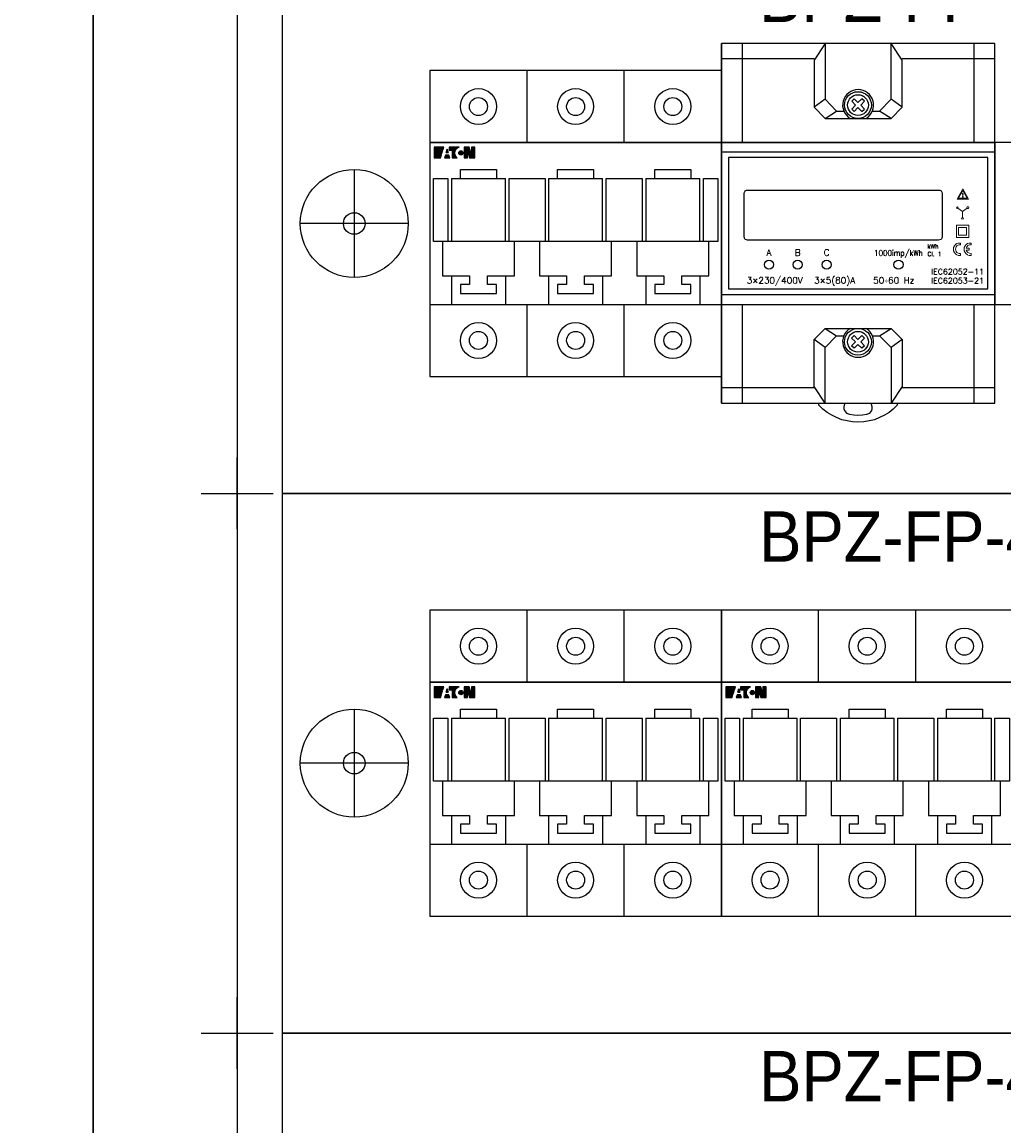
# Model space of a CAD drawing. Header units: millimetres. Extents: x 70863 to 97203, y -18528 to 3008.
# Tile 53 of 122: x 92330 to 92603, y -16282 to -15975. Entities that reach past the tile are written whole.
import ezdxf
from ezdxf.enums import TextEntityAlignment as Align

# ---------------------------------------------------------------- set-up
doc = ezdxf.new("R2010")
doc.units = ezdxf.units.MM
doc.set_wipeout_variables(frame=1)
for name, color, linetype, lineweight in [('2DE_OBJ_EATON-Apparatus', 7, 'Continuous', 25), ('2DE_OBJ_EATON-Cabinet', 7, 'Continuous', 25), ('2DE_OBJ_EATON-Covers', 7, 'Continuous', 25), ('2DE_TXTMARK', 41, 'Continuous', 18), ('2DE_TXTNUM', 11, 'Continuous', 18), ('CP_DETAL', 33, 'Continuous', 9)]:
    doc.layers.add(name, color=color, linetype=linetype, lineweight=lineweight)
for name, color, linetype in [('CP_DETAL_GRID', 7, 'Continuous'), ('CP_HIDDE_APPARATUS', 7, 'Continuous'), ('CP_WIPEOUT', 255, 'Continuous'), ('EATON_LOGO', 5, 'Continuous')]:
    doc.layers.add(name, color=color, linetype=linetype)
doc.styles.add('CP_ATTR', font='arial.ttf')
doc.styles.add('CP_ELATT', font='arial.ttf')
doc.styles.add('CP_TXT', font='ROMANS.SHX')

# ---------------------------------------------------------------- blocks, each defined once
blk = doc.blocks.new('2de_etn_prod_cac0045_fjaczar')
for p, q in [((20, 90), (20, 60)), ((300, 90), (300, 60)), ((35, 75), (5, 75)), ((315, 75), (285, 75))]:
    blk.add_line(p, q)
for points in [[(0, 0), (320, 0), (320, 150), (0, 150)], [(41, 52.5), (279, 52.5), (279, 97.5), (41, 97.5)]]:
    blk.add_lwpolyline(points, close=True)
for centre, radius in [((20, 75), 15), ((300, 75), 15), ((20, 75), 3), ((300, 75), 3)]:
    blk.add_circle(centre, radius)
at = {"linetype": 'ByBlock', "style": 'CP_ATTR', "flags": 9}
for tag in ['MARK3', 'FUNCTION', 'GROUP', 'NUMBER', 'WEIGHT', 'LINK', 'OTHER1', 'IP', 'OTHER2', 'POWER_LOSSES_CAB', 'POWER', 'VOLTAGE', 'CURRENT', 'CHARACTER', 'PRODUCER', 'ORDER-NO', 'PRODUCT-TYPE', 'MARK2', 'ARTICLE', 'NAME']:
    blk.add_attdef(tag, text='', height=0.00005, dxfattribs=at).set_placement((0, 0), align=Align.MIDDLE_LEFT)
at = {"layer": '2DE_TXTMARK', "linetype": 'ByBlock', "style": 'CP_ATTR', "width": 0.8, "flags": 8}
blk.add_attdef('MARK1', text='', height=14, dxfattribs=at).set_placement((290, 145), align=Align.TOP_RIGHT)
blk = doc.blocks.new('2d_eaton_logo')
for points in [[(1.05, -0.41), (2.09, -0.41), (2.09, -0.41), (2.34, 0.4), (1.05, 0.4), (1.05, 0.63), (2.41, 0.63), (2.68, 1.5), (0, 1.5), (0, -1.5), (1.75, -1.5), (2.01, -0.66), (2.01, -0.66), (1.05, -0.66), (1.05, -0.66), (1.05, -0.41)], [(3.35, -0.03), (3.92, -0.03), (3.92, -0.03), (3.64, 0.93), (3.35, -0.03)], [(6.44, -1.5), (6.42, -1.49), (6.39, -1.46), (6.35, -1.43), (6.3, -1.39), (6.24, -1.33), (6.18, -1.27), (6.15, -1.23), (6.12, -1.2), (6.09, -1.16), (6.03, -1.07), (6.01, -1.02), (5.95, -0.92), (5.89, -0.81), (5.87, -0.75), (5.85, -0.69), (5.83, -0.63), (5.81, -0.56), (5.81, -0.56), (5.79, -0.49), (5.78, -0.42), (5.78, -0.42), (5.77, -0.35), (5.76, -0.27), (5.76, -0.19), (5.75, -0.11), (5.76, 0.02), (5.76, 0.09), (5.78, 0.22), (5.8, 0.29), (5.82, 0.35), (5.84, 0.42), (5.86, 0.48), (5.88, 0.54), (5.9, 0.6), (5.93, 0.66), (5.96, 0.72), (6.03, 0.84), (6.07, 0.89), (6.11, 0.95), (6.15, 1), (6.19, 1.05), (6.24, 1.1), (6.29, 1.14), (6.33, 1.19), (6.39, 1.23), (6.44, 1.27), (6.5, 1.31), (6.55, 1.34), (6.61, 1.38), (6.67, 1.41), (6.8, 1.46), (6.87, 1.48), (6.93, 1.5), (4.15, 1.5), (4.15, 0.63), (5.03, 0.63), (5.03, -1.5)], [(8.01, -0.11, 1), (6.83, -0.11, 1)], [(9.79, -1.5), (11.26, -1.5), (11.26, 1.5), (10.34, 1.5), (10.34, -0.39), (10.33, -0.39), (9.77, 1.5), (8.32, 1.5), (8.32, -1.5), (9.23, -1.5), (9.23, 0.38), (9.24, 0.38)], [(2.9, -1.5), (4.35, -1.5), (4.12, -0.71), (3.14, -0.71)]]:
    blk.add_hatch(color=256).paths.add_polyline_path(points)
for p, q in [((0, 1.5), (0, -1.5)), ((2.68, 1.5), (0, 1.5)), ((2.68, 1.5), (0, 1.5)), ((1.05, 0.4), (1.05, 0.63)), ((1.05, 0.4), (1.05, 0.63)), ((1.05, 0.63), (2.41, 0.63)), ((1.05, 0.63), (2.41, 0.63)), ((2.34, 0.4), (1.05, 0.4)), ((2.34, 0.4), (1.05, 0.4)), ((2.09, -0.41), (2.34, 0.4)), ((2.09, -0.41), (2.34, 0.4)), ((2.41, 0.63), (2.68, 1.5)), ((2.41, 0.63), (2.68, 1.5)), ((3.35, -0.03), (3.64, 0.93)), ((3.64, 0.93), (3.35, -0.03)), ((3.64, 0.93), (3.92, -0.03)), ((3.92, -0.03), (3.64, 0.93)), ((4.15, 1.5), (4.15, 0.63)), ((4.15, 1.5), (4.15, 0.63)), ((6.93, 1.5), (4.15, 1.5)), ((6.93, 1.5), (4.15, 1.5)), ((4.15, 0.63), (5.03, 0.63)), ((4.15, 0.63), (5.03, 0.63)), ((5.03, 0.63), (5.03, -1.5)), ((5.03, 0.63), (5.03, -1.5)), ((5.75, -0.11), (5.76, 0.02)), ((5.75, -0.11), (5.76, 0.02)), ((5.76, 0.09), (5.78, 0.22)), ((5.76, 0.09), (5.78, 0.22)), ((5.76, 0.02), (5.76, 0.09)), ((5.76, 0.02), (5.76, 0.09)), ((5.78, 0.22), (5.8, 0.29)), ((5.78, 0.22), (5.8, 0.29)), ((5.8, 0.29), (5.82, 0.35)), ((5.8, 0.29), (5.82, 0.35)), ((5.82, 0.35), (5.84, 0.42)), ((5.82, 0.35), (5.84, 0.42)), ((5.84, 0.42), (5.86, 0.48)), ((5.84, 0.42), (5.86, 0.48)), ((5.86, 0.48), (5.88, 0.54)), ((5.86, 0.48), (5.88, 0.54)), ((5.88, 0.54), (5.9, 0.6)), ((5.88, 0.54), (5.9, 0.6)), ((5.9, 0.6), (5.93, 0.66)), ((5.9, 0.6), (5.93, 0.66)), ((5.93, 0.66), (5.96, 0.72)), ((5.93, 0.66), (5.96, 0.72)), ((5.96, 0.72), (6.03, 0.84)), ((5.96, 0.72), (6.03, 0.84)), ((6.03, 0.84), (6.07, 0.89)), ((6.03, 0.84), (6.07, 0.89)), ((6.07, 0.89), (6.11, 0.95)), ((6.07, 0.89), (6.11, 0.95)), ((6.11, 0.95), (6.15, 1)), ((6.11, 0.95), (6.15, 1)), ((6.15, 1), (6.19, 1.05)), ((6.15, 1), (6.19, 1.05)), ((6.19, 1.05), (6.24, 1.1)), ((6.19, 1.05), (6.24, 1.1)), ((6.24, 1.1), (6.29, 1.14)), ((6.24, 1.1), (6.29, 1.14)), ((6.29, 1.14), (6.33, 1.19)), ((6.29, 1.14), (6.33, 1.19)), ((6.33, 1.19), (6.39, 1.23)), ((6.33, 1.19), (6.39, 1.23)), ((6.39, 1.23), (6.44, 1.27)), ((6.39, 1.23), (6.44, 1.27)), ((6.44, 1.27), (6.5, 1.31)), ((6.44, 1.27), (6.5, 1.31)), ((6.5, 1.31), (6.55, 1.34)), ((6.5, 1.31), (6.55, 1.34)), ((6.55, 1.34), (6.61, 1.38)), ((6.55, 1.34), (6.61, 1.38)), ((6.61, 1.38), (6.67, 1.41)), ((6.61, 1.38), (6.67, 1.41)), ((6.67, 1.41), (6.8, 1.46)), ((6.67, 1.41), (6.8, 1.46)), ((6.8, 1.46), (6.87, 1.48)), ((6.8, 1.46), (6.87, 1.48)), ((6.87, 1.48), (6.93, 1.5)), ((6.87, 1.48), (6.93, 1.5)), ((8.32, 1.5), (8.32, -1.5)), ((9.77, 1.5), (8.32, 1.5)), ((8.32, 1.5), (8.32, -1.5)), ((9.77, 1.5), (8.32, 1.5)), ((9.23, -1.5), (9.23, 0.38)), ((9.23, 0.38), (9.24, 0.38)), ((9.23, 0.38), (9.24, 0.38)), ((9.23, -1.5), (9.23, 0.38)), ((9.24, 0.38), (9.79, -1.5)), ((9.24, 0.38), (9.79, -1.5)), ((10.33, -0.39), (9.77, 1.5)), ((10.33, -0.39), (9.77, 1.5)), ((10.34, 1.5), (10.34, -0.39)), ((11.26, 1.5), (10.34, 1.5)), ((10.34, 1.5), (10.34, -0.39)), ((11.26, 1.5), (10.34, 1.5)), ((11.26, -1.5), (11.26, 1.5)), ((11.26, -1.5), (11.26, 1.5)), ((0, -1.5), (1.75, -1.5)), ((0, -1.5), (1.75, -1.5)), ((1.05, -0.66), (1.05, -0.41)), ((1.05, -0.66), (1.05, -0.41)), ((1.05, -0.41), (2.09, -0.41)), ((1.05, -0.41), (2.09, -0.41)), ((2.01, -0.66), (1.05, -0.66)), ((2.01, -0.66), (1.05, -0.66)), ((1.75, -1.5), (2.01, -0.66)), ((1.75, -1.5), (2.01, -0.66)), ((3.14, -0.71), (2.9, -1.5)), ((3.14, -0.71), (2.9, -1.5)), ((2.9, -1.5), (4.35, -1.5)), ((2.9, -1.5), (4.35, -1.5)), ((4.12, -0.71), (3.14, -0.71)), ((4.12, -0.71), (3.14, -0.71)), ((3.35, -0.03), (3.92, -0.03)), ((3.92, -0.03), (3.35, -0.03)), ((4.35, -1.5), (4.12, -0.71)), ((4.35, -1.5), (4.12, -0.71)), ((5.03, -1.5), (6.44, -1.5)), ((5.03, -1.5), (6.44, -1.5)), ((5.76, -0.19), (5.75, -0.11)), ((5.76, -0.19), (5.75, -0.11)), ((5.76, -0.27), (5.76, -0.19)), ((5.76, -0.27), (5.76, -0.19)), ((5.77, -0.35), (5.76, -0.27)), ((5.77, -0.35), (5.76, -0.27)), ((5.78, -0.42), (5.77, -0.35)), ((5.78, -0.42), (5.77, -0.35)), ((5.79, -0.49), (5.78, -0.42)), ((5.79, -0.49), (5.78, -0.42)), ((5.81, -0.56), (5.79, -0.49)), ((5.81, -0.56), (5.79, -0.49)), ((5.83, -0.63), (5.81, -0.56)), ((5.83, -0.63), (5.81, -0.56)), ((5.85, -0.69), (5.83, -0.63)), ((5.85, -0.69), (5.83, -0.63)), ((5.87, -0.75), (5.85, -0.69)), ((5.87, -0.75), (5.85, -0.69)), ((5.89, -0.81), (5.87, -0.75)), ((5.89, -0.81), (5.87, -0.75)), ((5.95, -0.92), (5.89, -0.81)), ((5.95, -0.92), (5.89, -0.81)), ((6.01, -1.02), (5.95, -0.92)), ((6.01, -1.02), (5.95, -0.92)), ((6.03, -1.07), (6.01, -1.02)), ((6.03, -1.07), (6.01, -1.02)), ((6.09, -1.16), (6.03, -1.07)), ((6.09, -1.16), (6.03, -1.07)), ((6.12, -1.2), (6.09, -1.16)), ((6.12, -1.2), (6.09, -1.16)), ((6.15, -1.23), (6.12, -1.2)), ((6.15, -1.23), (6.12, -1.2)), ((6.18, -1.27), (6.15, -1.23)), ((6.18, -1.27), (6.15, -1.23)), ((6.24, -1.33), (6.18, -1.27)), ((6.24, -1.33), (6.18, -1.27)), ((6.3, -1.39), (6.24, -1.33)), ((6.3, -1.39), (6.24, -1.33)), ((6.35, -1.43), (6.3, -1.39)), ((6.35, -1.43), (6.3, -1.39)), ((6.39, -1.46), (6.35, -1.43)), ((6.39, -1.46), (6.35, -1.43)), ((6.42, -1.49), (6.39, -1.46)), ((6.42, -1.49), (6.39, -1.46)), ((6.44, -1.5), (6.42, -1.49)), ((6.44, -1.5), (6.42, -1.49)), ((8.32, -1.5), (9.23, -1.5)), ((8.32, -1.5), (9.23, -1.5)), ((9.79, -1.5), (11.26, -1.5)), ((9.79, -1.5), (11.26, -1.5)), ((10.34, -0.39), (10.33, -0.39)), ((10.34, -0.39), (10.33, -0.39))]:
    blk.add_line(p, q)
blk.add_circle((7.42, -0.11), 0.59)
blk = doc.blocks.new('2d_etn_logo')
blk.add_blockref('2d_eaton_logo', (0, 0))
blk = doc.blocks.new('2de_etn_prod_3_3699_5egf2u')
for p, q in [((81, 65), (0, 65)), ((0, 65), (0, -20)), ((27, 45), (27, 65)), ((54, 45), (54, 65)), ((81, -20), (81, 65)), ((0, 45), (81, 45)), ((8.5, 35), (8.5, 37.5)), ((8.5, 37.5), (18.5, 37.5)), ((18.5, 37.5), (18.5, 35)), ((35.5, 35), (35.5, 37.5)), ((35.5, 37.5), (45.5, 37.5)), ((45.5, 37.5), (45.5, 35)), ((62.5, 35), (62.5, 37.5)), ((62.5, 37.5), (72.5, 37.5)), ((72.5, 37.5), (72.5, 35)), ((1, 35), (5, 35)), ((1, 17.5), (1, 35)), ((5, 35), (5, 17.5)), ((6, 35), (21, 35)), ((6, 35), (6, 17.5)), ((21, 17.5), (21, 35)), ((22, 17.5), (22, 35)), ((22, 35), (32, 35)), ((32, 35), (32, 17.5)), ((33, 35), (48, 35)), ((33, 35), (33, 17.5)), ((48, 17.5), (48, 35)), ((49, 35), (59, 35)), ((49, 17.5), (49, 35)), ((59, 35), (59, 17.5)), ((60, 35), (75, 35)), ((60, 35), (60, 17.5)), ((75, 17.5), (75, 35)), ((76, 17.5), (76, 35)), ((76, 35), (80, 35)), ((80, 35), (80, 17.5)), ((80, 17.5), (1, 17.5)), ((3.5, 17.5), (3.5, 8)), ((23.5, 8), (23.5, 17.5)), ((30.5, 17.5), (30.5, 8)), ((50.5, 8), (50.5, 17.5)), ((57.5, 17.5), (57.5, 8)), ((77.5, 8), (77.5, 17.5)), ((3.5, 8), (11, 8)), ((6, 8), (6, 0)), ((11, 8), (11, 5.5)), ((16, 8), (23.5, 8)), ((16, 5.5), (16, 8)), ((21, 8), (21, 0)), ((30.5, 8), (38, 8)), ((33, 8), (33, 0)), ((38, 8), (38, 5.5)), ((43, 8), (50.5, 8)), ((43, 5.5), (43, 8)), ((48, 8), (48, 0)), ((57.5, 8), (65, 8)), ((60, 8), (60, 0)), ((65, 8), (65, 5.5)), ((70, 8), (77.5, 8)), ((70, 5.5), (70, 8)), ((75, 8), (75, 0)), ((8.5, 5.5), (8.5, 3)), ((11, 5.5), (8.5, 5.5)), ((18.5, 5.5), (16, 5.5)), ((18.5, 3), (18.5, 5.5)), ((35.5, 5.5), (35.5, 3)), ((38, 5.5), (35.5, 5.5)), ((45.5, 5.5), (43, 5.5)), ((45.5, 3), (45.5, 5.5)), ((62.5, 5.5), (62.5, 3)), ((65, 5.5), (62.5, 5.5)), ((72.5, 5.5), (70, 5.5)), ((72.5, 3), (72.5, 5.5)), ((0, 0), (81, 0)), ((8.5, 3), (18.5, 3)), ((27, -20), (27, 0)), ((35.5, 3), (45.5, 3)), ((54, -20), (54, 0)), ((62.5, 3), (72.5, 3)), ((0, -20), (81, -20))]:
    blk.add_line(p, q)
for centre, radius in [((13.5, 55), 5), ((40.5, 55), 5), ((67.5, 55), 5), ((13.5, 55), 2.5), ((40.5, 55), 2.5), ((67.5, 55), 2.5), ((13.5, -10), 5), ((40.5, -10), 5), ((67.5, -10), 5), ((13.5, -10), 2.5), ((40.5, -10), 2.5), ((67.5, -10), 2.5)]:
    blk.add_circle(centre, radius)
at = {"layer": 'EATON_LOGO'}
blk.add_blockref('2d_etn_logo', (1.19, 42.22), dxfattribs=at)
at = {"linetype": 'ByBlock', "style": 'CP_ATTR', "flags": 9}
for tag in ['MARK8', 'MARK7', 'MARK6', 'MARK5', 'MARK4', 'TEXT_03', 'TEXT_02', 'FUSE_LINK', 'MARK3', 'FUNCTION', 'GROUP', 'NUMBER', 'OTHER', 'LINK', 'TEXT_01', 'IP', 'NUMBER_OF_POLES', 'POWER_LOSSES', 'POWER', 'VOLTAGE', 'CURRENT', 'CHARACTER', 'PRODUCER', 'ORDER-NO', 'PRODUCT-TYPE', 'MARK2', 'ARTICLE', 'NAME']:
    blk.add_attdef(tag, text='', height=0.00005, dxfattribs=at).set_placement((0, 0), align=Align.MIDDLE_LEFT)
at = {"layer": '2DE_TXTMARK', "linetype": 'ByBlock', "style": 'CP_ATTR', "width": 0.8, "flags": 8}
blk.add_attdef('MARK1', text='', height=3.5, dxfattribs=at).set_placement((40.75, 75.65), align=Align.CENTER)
at = {"layer": '2DE_TXTNUM', "style": 'CP_ELATT', "width": 0.8}
blk.add_attdef('TAG', text='', height=3.5, dxfattribs=at).set_placement((40.75, 69), align=Align.CENTER)

msp = doc.modelspace()

# ---------------------------------------------------------------- linework, layer by layer
msp.add_line((92524.34, -16008.921), (92524.34, -16053.883))
at = {"layer": '2DE_OBJ_EATON-Cabinet'}
for points in [[(91749.84, -15331.421), (91749.84, -17331.421), (92349.84, -17331.421), (92349.84, -15331.421)], [(92349.84, -15331.421), (92349.84, -17331.421), (92774.84, -17331.421), (92774.84, -15331.421)], [(92389.84, -17306.421), (92734.84, -17306.421), (92734.84, -15356.421), (92389.84, -15356.421)]]:
    msp.add_lwpolyline(points, close=True, dxfattribs=at)
at = {"layer": 'CP_DETAL_GRID'}
for p, q in [((92389.84, -16116.421), (92389.84, -16096.421)), ((92379.84, -16106.421), (92399.84, -16106.421)), ((92389.84, -16266.421), (92389.84, -16246.421)), ((92379.84, -16256.421), (92399.84, -16256.421))]:
    msp.add_line(p, q, dxfattribs=at)
at = {"layer": 'CP_HIDDE_APPARATUS'}
for p, q in [((92524.34, -16081.402), (92524.34, -15981.402)), ((92600.293, -15981.402), (92524.34, -15981.402)), ((92553.129, -15981.402), (92550.081, -15986.059)), ((92574.552, -15986.059), (92571.503, -15981.402)), ((92550.081, -15986.059), (92550.081, -15999.098)), ((92574.552, -15999.098), (92574.552, -15986.059)), ((92550.081, -15999.098), (92553.129, -16002.231)), ((92571.503, -16002.231), (92574.552, -15999.098)), ((92553.129, -16002.231), (92571.503, -16002.231)), ((92550.081, -16063.705), (92553.129, -16060.572)), ((92553.129, -16060.572), (92571.503, -16060.572)), ((92571.503, -16060.572), (92574.552, -16063.705)), ((92550.081, -16076.745), (92550.081, -16063.705)), ((92560.496, -16063.281), (92561.258, -16062.519)), ((92561.597, -16064.297), (92560.496, -16063.281)), ((92560.496, -16065.398), (92561.597, -16064.297)), ((92561.258, -16062.519), (92562.274, -16063.62)), ((92562.274, -16063.62), (92563.375, -16062.519)), ((92564.052, -16063.281), (92563.036, -16064.297)), ((92563.036, -16064.297), (92564.052, -16065.398)), ((92563.375, -16062.519), (92564.052, -16063.281)), ((92574.552, -16063.705), (92574.552, -16076.745)), ((92561.258, -16066.076), (92560.496, -16065.398)), ((92562.274, -16065.059), (92561.258, -16066.076)), ((92563.375, -16066.076), (92562.274, -16065.059)), ((92564.052, -16065.398), (92563.375, -16066.076)), ((92553.129, -16081.402), (92550.081, -16076.745)), ((92574.552, -16076.745), (92571.503, -16081.402)), ((92524.34, -16081.402), (92600.293, -16081.402))]:
    msp.add_line(p, q, dxfattribs=at)
for points in [[(92553.129, -15981.402), (92553.129, -15996.897), (92556.347, -16000.199), (92558.379, -16000.199)], [(92566.254, -16000.199), (92568.286, -16000.199), (92571.503, -15996.897), (92571.503, -15981.402)], [(92524.34, -15985.551), (92550.081, -15985.551)], [(92574.552, -15985.551), (92600.293, -15985.551)], [(92553.129, -15996.897), (92550.081, -15999.098)], [(92560.58, -15997.405), (92561.597, -15998.506), (92560.58, -15999.606), (92561.258, -16000.284), (92562.274, -15999.183), (92563.375, -16000.284), (92564.052, -15999.606), (92563.036, -15998.506), (92564.052, -15997.405), (92563.375, -15996.728), (92562.274, -15997.828), (92561.258, -15996.728), (92560.58, -15997.405)], [(92574.552, -15999.098), (92571.503, -15996.897)], [(92553.129, -16002.231), (92556.347, -16000.199)], [(92571.503, -16002.231), (92568.286, -16000.199)], [(92553.129, -16060.572), (92556.347, -16062.604)], [(92568.286, -16062.604), (92571.503, -16060.572)], [(92553.129, -16065.906), (92550.081, -16063.705)], [(92553.129, -16081.402), (92553.129, -16065.906), (92556.347, -16062.604), (92558.379, -16062.604)], [(92566.254, -16062.604), (92568.286, -16062.604), (92571.503, -16065.906), (92571.503, -16081.402)], [(92574.552, -16063.705), (92571.503, -16065.906)], [(92524.34, -16076.999), (92550.081, -16076.999)], [(92574.552, -16076.999), (92600.293, -16076.999)], [(92573.197, -16081.402), (92573.197, -16081.91), (92572.096, -16083.01), (92570.911, -16083.942), (92569.641, -16084.704), (92568.286, -16085.381), (92566.846, -16085.974), (92565.407, -16086.313), (92563.883, -16086.567), (92562.274, -16086.651), (92560.75, -16086.567), (92559.226, -16086.313), (92557.786, -16085.974), (92556.347, -16085.381), (92554.992, -16084.704), (92553.722, -16083.942), (92552.536, -16083.01), (92551.436, -16081.91), (92551.436, -16081.402)], [(92558.718, -16081.402), (92558.464, -16081.91), (92558.379, -16082.418), (92558.379, -16082.926), (92558.548, -16083.434), (92559.056, -16084.111), (92559.903, -16084.45), (92561.088, -16084.619), (92562.274, -16084.704), (92563.544, -16084.619), (92564.729, -16084.45), (92565.576, -16084.111), (92566.084, -16083.434), (92566.254, -16082.926), (92566.254, -16082.418), (92565.915, -16081.402)]]:
    msp.add_lwpolyline(points, dxfattribs=at)
for centre, radius in [((92562.274, -15998.506), 3.726), ((92562.274, -15998.506), 2.879), ((92562.274, -16064.297), 3.726), ((92562.274, -16064.297), 2.879)]:
    msp.add_circle(centre, radius, dxfattribs=at)
for centre, start, end in [((92562.316, -15998.499), 300.0497, 239.9503), ((92562.316, -16064.304), 120.0497, 59.9503)]:
    msp.add_arc(centre, 4.312, start, end, dxfattribs=at)

# ---------------------------------------------------------------- block references
at = {"layer": '2DE_OBJ_EATON-Apparatus'}
for p in [(92443.34, -16053.921), (92443.34, -16203.921), (92524.34, -16203.921)]:
    msp.add_blockref('2de_etn_prod_3_3699_5egf2u', p, dxfattribs=at)
at = {"layer": '2DE_OBJ_EATON-Covers'}
ref = msp.add_blockref('2de_etn_prod_cac0045_fjaczar', (92402.34, -16106.421), dxfattribs=at)
ref.add_attrib('MARK1', 'BPZ-FP-400/150-45', dxfattribs={"layer": '2DE_TXTMARK', "linetype": 'ByBlock', "height": 14, "style": 'CP_ATTR', "width": 0.9, "flags": 8}).set_placement((92692.34, -15961.421), align=Align.TOP_RIGHT)
ref = msp.add_blockref('2de_etn_prod_cac0045_fjaczar', (92402.34, -16256.421), dxfattribs=at)
ref.add_attrib('MARK1', 'BPZ-FP-400/150-45', dxfattribs={"layer": '2DE_TXTMARK', "linetype": 'ByBlock', "height": 14, "style": 'CP_ATTR', "width": 0.9, "flags": 8}).set_placement((92692.34, -16111.421), align=Align.TOP_RIGHT)
ref = msp.add_blockref('2de_etn_prod_cac0045_fjaczar', (92402.34, -16406.421), dxfattribs=at)
ref.add_attrib('MARK1', 'BPZ-FP-400/150-45', dxfattribs={"layer": '2DE_TXTMARK', "linetype": 'ByBlock', "height": 14, "style": 'CP_ATTR', "width": 0.9, "flags": 8}).set_placement((92692.34, -16261.421), align=Align.TOP_RIGHT)

# ---------------------------------------------------------------- next in the draw order: wipeouts: each hides what was drawn before it
msp.add_wipeout([(92524.34, -16008.902), (92524.34, -16053.902), (92600.293, -16053.883), (92600.293, -16008.902)]).dxf.layer = 'CP_WIPEOUT'

# ---------------------------------------------------------------- next in the draw order: linework, layer by layer
for p, q in [((92524.34, -16008.902), (92524.34, -16053.902)), ((92524.34, -16008.902), (92600.293, -16008.902)), ((92600.293, -16008.921), (92600.293, -16053.883)), ((92524.34, -16053.902), (92600.293, -16053.902))]:
    msp.add_line(p, q)
for points in [[(92524.34, -16011.461), (92600.293, -16011.461)], [(92531.622, -16022.114), (92584.628, -16022.114), (92585.051, -16022.198), (92585.39, -16022.368), (92585.559, -16022.706), (92585.644, -16023.045), (92585.644, -16035.069), (92585.559, -16035.492), (92585.39, -16035.831), (92585.051, -16036), (92584.628, -16036.085), (92531.622, -16036.085), (92531.283, -16036), (92530.945, -16035.831), (92530.775, -16035.492), (92530.691, -16035.069), (92530.691, -16023.045), (92530.775, -16022.706), (92530.945, -16022.368), (92531.283, -16022.198), (92531.622, -16022.114)], [(92524.34, -16051.173), (92600.293, -16051.173)]]:
    msp.add_lwpolyline(points)
msp.add_lwpolyline([(92526.316, -16013.067), (92526.316, -16049.567), (92598.316, -16049.567), (92598.316, -16013.067)], close=True)
for centre in [(92537.549, -16042.859), (92545.508, -16042.859), (92553.552, -16042.859), (92573.536, -16042.859)]:
    msp.add_circle(centre, 1.27)
at = {"layer": 'CP_DETAL'}
for p, q in [((92590.047, -16027.194), (92591.317, -16028.041)), ((92592.587, -16027.194), (92591.317, -16028.041)), ((92591.317, -16029.734), (92591.317, -16028.041)), ((92589.624, -16031.851), (92593.095, -16031.851)), ((92589.624, -16035.323), (92589.624, -16031.851)), ((92590.216, -16032.529), (92592.418, -16032.529)), ((92590.216, -16034.645), (92590.216, -16032.529)), ((92592.418, -16032.529), (92592.418, -16034.645)), ((92593.095, -16031.851), (92593.095, -16035.323)), ((92593.095, -16035.323), (92589.624, -16035.323)), ((92592.418, -16034.645), (92590.216, -16034.645)), ((92590.724, -16036.847), (92590.724, -16037.355)), ((92593.688, -16036.847), (92593.688, -16037.355)), ((92590.724, -16039.726), (92590.724, -16040.319)), ((92592.333, -16038.286), (92593.18, -16038.286)), ((92593.18, -16038.794), (92592.333, -16038.794)), ((92593.18, -16038.286), (92593.18, -16038.794)), ((92593.688, -16039.726), (92593.688, -16040.319))]:
    msp.add_line(p, q, dxfattribs=at)
for points in [[(92591.381, -16021.83), (92592.969, -16024.654), (92589.793, -16024.654), (92591.381, -16021.83)], [(92591.381, -16022.272), (92592.616, -16024.389), (92590.146, -16024.389), (92591.381, -16022.272)], [(92591.469, -16023.066), (92591.381, -16023.772), (92591.293, -16023.066), (92591.469, -16023.066)], [(92591.469, -16023.948), (92591.469, -16024.124), (92591.293, -16024.124), (92591.293, -16023.948), (92591.469, -16023.948)]]:
    msp.add_lwpolyline(points, dxfattribs=at)
for centre, radius in [((92589.878, -16027.025), 0.239), ((92592.799, -16027.025), 0.271), ((92591.317, -16029.988), 0.254)]:
    msp.add_circle(centre, radius, dxfattribs=at)
for centre, radius, start, end in [((92590.524, -16038.583), 1.747, 83.40652, 276.59348), ((92593.487, -16038.583), 1.747, 83.40652, 276.59348), ((92590.566, -16038.54), 1.196, 82.37185, 277.62815), ((92593.515, -16038.554), 1.211, 81.76902, 167.24802), ((92593.515, -16038.527), 1.211, 192.75198, 278.23098)]:
    msp.add_arc(centre, radius, start, end, dxfattribs=at)
at = {"layer": 'CP_HIDDE_APPARATUS'}
for p, q in [((92524.34, -15981.402), (92524.34, -16081.402)), ((92600.293, -16081.402), (92600.293, -15981.402)), ((92600.293, -16008.902), (92524.34, -16008.902)), ((92524.34, -16053.902), (92600.293, -16053.902))]:
    msp.add_line(p, q, dxfattribs=at)
for points in [[(92530.098, -15981.402), (92530.098, -16008.902)], [(92594.535, -16008.902), (92594.535, -15981.402)], [(92530.098, -16053.902), (92530.098, -16081.402)], [(92594.535, -16081.402), (92594.535, -16053.902)]]:
    msp.add_lwpolyline(points, dxfattribs=at)

# ---------------------------------------------------------------- next in the draw order: texts
at = {"layer": 'CP_DETAL', "style": 'CP_TXT'}
for s, height, p in [('kWh', 1.2, (92581.58, -16038.371)), ('Cl. 1', 1.2, (92581.58, -16040.488)), ('3×230/400V', 1.8, (92531.368, -16048.125)), ('3×5(80)A', 1.8, (92550.081, -16048.125)), ('50÷60 Hz', 1.8, (92566.508, -16048.125)), ('IEC62052-11', 1.6, (92582.596, -16045.625)), ('IEC62053-21', 1.6, (92582.596, -16048.125))]:
    msp.add_text(s, height=height, rotation=360, dxfattribs=at).set_placement(p)
for s, p in [('A', (92537.549, -16040.403)), ('B', (92545.508, -16040.403)), ('C', (92553.552, -16040.403))]:
    msp.add_text(s, height=1.8, rotation=360, dxfattribs=at).set_placement(p, align=Align.CENTER)
at = {"layer": 'CP_DETAL', "style": 'CP_TXT', "width": 0.9}
msp.add_text('1000imp/kWh', height=1.6, rotation=360, dxfattribs=at).set_placement((92573.536, -16040.403), align=Align.CENTER)

doc.saveas('drawing.dxf')
